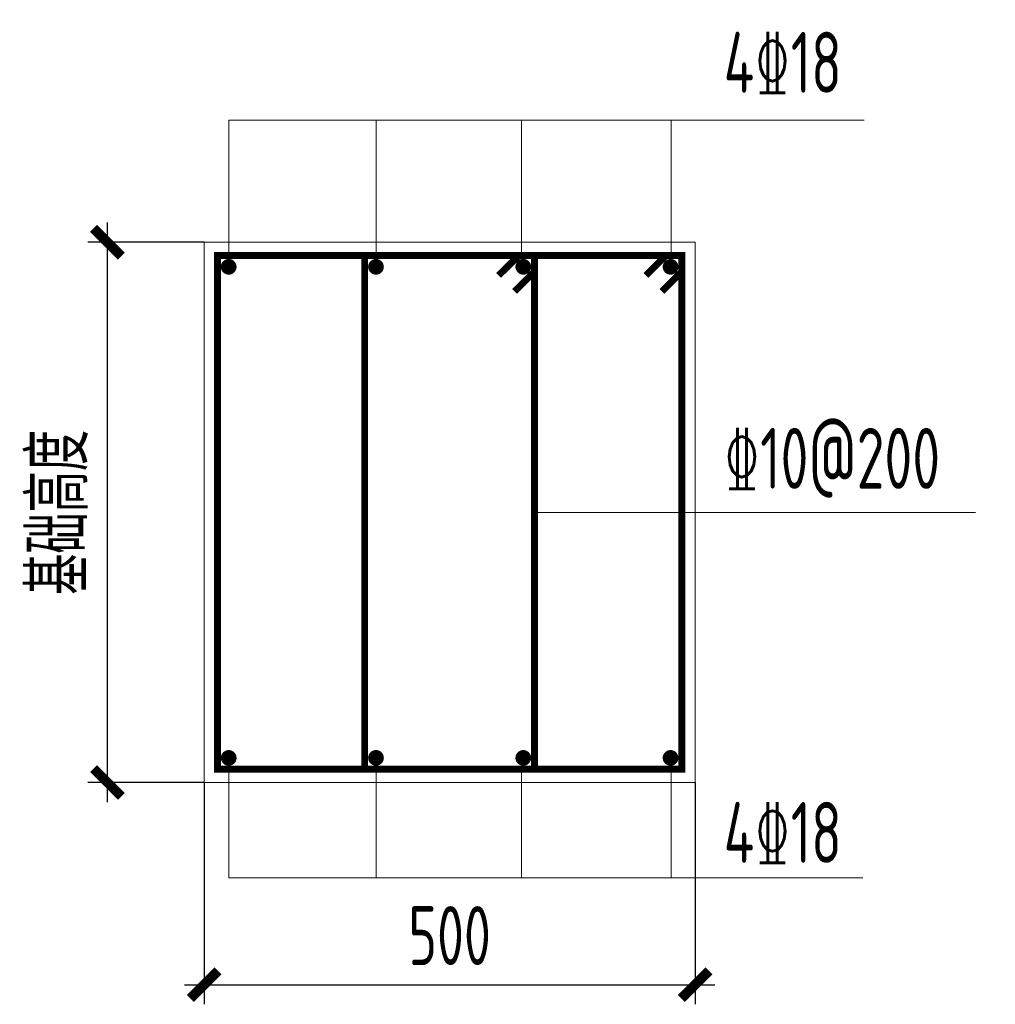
# Model space of a CAD drawing. Extents: x -302077 to 107904, y -9283 to 295706.
# Tile 23 of 256: x -179146 to -174178, y -2060 to 2953. Entities that reach past the tile are written whole.
import ezdxf

# ---------------------------------------------------------------- set-up
doc = ezdxf.new("R2010")
doc.units = 0
doc.header["$LTSCALE"] = 500
doc.header["$MEASUREMENT"] = 0
doc.layers.get('0').update_dxf_attribs({"linetype": 'CONTINUOUS'})
doc.layers.get('Defpoints').update_dxf_attribs({"linetype": 'CONTINUOUS'})
doc.layers.add('DIM', color=3, linetype='CONTINUOUS', lineweight=0)
doc.layers.add('独立基础', color=110, linetype='CONTINUOUS', lineweight=18)
doc.layers.add('REIN', color=11, linetype='CONTINUOUS')
doc.layers.add('TEXT', color=7, linetype='CONTINUOUS')
doc.styles.add('TSSD_Dimension', font='tssdeng.shx', dxfattribs={"width": 0.7, "bigfont": 'hztxt.shx'})
doc.styles.add('TSSD_Rein', font='tssdeng.shx', dxfattribs={"width": 0.7, "bigfont": 'hztxt.shx'})
doc.dimstyles.new('TSSD_25_100', dxfattribs={"dimtxt": 300, "dimasz": 100, "dimexe": 100, "dimexo": 0, "dimgap": 100, "dimtad": 1, "dimdec": 0, "dimlfac": 0.25, "dimzin": 0, "dimdsep": 46, "dimtxsty": 'TSSD_Dimension', "dimblk": 'ARCHTICK', "dimcen": 0, "dimdle": 100, "dimclrt": 7, "dimadec": 0, "dimazin": 0, "dimtfac": 1, "dimtdec": 0, "dimtix": 1, "dimtmove": 2, "dimatfit": 3, "dimldrblk": 'ARCHTICK', "dimfxl": 1, "dimtolj": 1, "dimtzin": 0, "dimarcsym": 0})

# ---------------------------------------------------------------- blocks, each defined once
blk = doc.blocks.new('_ArchTick')
at = {"color": 0, "linetype": 'ByBlock', "const_width": 0.5}
blk.add_lwpolyline([(-0.707, -0.707), (0.707, 0.707)], dxfattribs=at)
blk = doc.blocks.new('*D480')
at = {"layer": 'Defpoints', "color": 0}
for p in [(-178699.3, 1819.4), (-178206.7, 1819.4), (-178206.7, -930.6)]:
    blk.add_point(p, dxfattribs=at)
at = {"layer": 'DIM', "color": 0, "lineweight": -2}
for p, q in [((-178699.3, -1030.6), (-178699.3, 1919.4)), ((-178206.7, 1819.4), (-178799.3, 1819.4)), ((-178206.7, -930.6), (-178799.3, -930.6))]:
    blk.add_line(p, q, dxfattribs=at)
at = {"layer": 'DIM', "color": 0, "lineweight": -2, "xscale": 100, "yscale": 100, "zscale": 100}
for p, rotation in [((-178699.3, 1819.4), 90), ((-178699.3, -930.6), 270)]:
    blk.add_blockref('_ArchTick', p, dxfattribs=dict(at, rotation=rotation))
at = {"layer": 'DIM', "color": 7, "insert": (-178949.3, 444.4), "char_height": 300, "attachment_point": 5, "rotation": 90, "style": 'TSSD_Dimension'}
blk.add_mtext('\\A1;基础高度', dxfattribs=at)
blk = doc.blocks.new('*D481')
at = {"layer": 'Defpoints', "color": 0}
for p in [(-178206.7, -930.6), (-175706.7, -930.6), (-175706.7, -1960)]:
    blk.add_point(p, dxfattribs=at)
at = {"layer": 'DIM', "color": 0, "lineweight": -2}
for p, q in [((-178206.7, -930.6), (-178206.7, -2060)), ((-175706.7, -930.6), (-175706.7, -2060)), ((-178306.7, -1960), (-175606.7, -1960))]:
    blk.add_line(p, q, dxfattribs=at)
at = {"layer": 'DIM', "color": 0, "lineweight": -2, "xscale": 100, "yscale": 100, "zscale": 100, "rotation": 180}
blk.add_blockref('_ArchTick', (-178206.7, -1960), dxfattribs=at)
at = {"layer": 'DIM', "color": 0, "lineweight": -2, "xscale": 100, "yscale": 100, "zscale": 100}
blk.add_blockref('_ArchTick', (-175706.7, -1960), dxfattribs=at)
at = {"layer": 'DIM', "color": 7, "insert": (-176956.7, -1710), "char_height": 300, "attachment_point": 5, "style": 'TSSD_Dimension'}
blk.add_mtext('\\A1;500', dxfattribs=at)

msp = doc.modelspace()

# ---------------------------------------------------------------- linework, layer by layer
at = {"layer": 'REIN', "const_width": 35}
for points in [[(-175957.258, 1650.209), (-175855.503, 1751.903), (-175774.247, 1751.903), (-175774.247, -863.097), (-178139.247, -863.097), (-178139.247, 1751.903), (-175774.247, 1751.903), (-175774.247, 1670.647), (-175875.941, 1568.892)], [(-176707.258, 1650.209), (-176605.503, 1751.903), (-176524.247, 1751.903), (-176524.247, -863.097), (-177389.247, -863.097), (-177389.247, 1751.903), (-176524.247, 1751.903), (-176524.247, 1670.647), (-176625.941, 1568.892)]]:
    msp.add_lwpolyline(points, dxfattribs=at)
at = {"layer": 'REIN', "const_width": 40}
for points in [[(-178101.747, 1694.403, 1), (-178061.747, 1694.403, 1)], [(-177351.747, 1694.403, 1), (-177311.747, 1694.403, 1)], [(-176601.747, 1694.403, 1), (-176561.747, 1694.403, 1)], [(-175851.747, 1694.403, 1), (-175811.747, 1694.403, 1)], [(-178101.747, -805.597, 1), (-178061.747, -805.597, 1)], [(-177351.747, -805.597, 1), (-177311.747, -805.597, 1)], [(-176601.747, -805.597, 1), (-176561.747, -805.597, 1)], [(-175851.747, -805.597, 1), (-175811.747, -805.597, 1)]]:
    msp.add_lwpolyline(points, format="xyb", close=True, dxfattribs=at)
at = {"layer": '独立基础'}
for p, q in [((-178081.747, 1714.403), (-178081.747, 2441.787)), ((-178081.747, 2441.787), (-174845.235, 2441.787)), ((-177330.734, 1714.403), (-177330.734, 2441.787)), ((-176590.292, 1714.403), (-176590.292, 2441.787)), ((-175828.482, 1714.403), (-175828.482, 2441.787)), ((-176524.247, 444.403), (-174279.339, 444.403)), ((-178081.747, -849.954), (-178081.747, -1416.399)), ((-177330.734, -849.954), (-177330.734, -1416.399)), ((-176590.292, -849.954), (-176590.292, -1416.399)), ((-175828.482, -849.954), (-175828.482, -1416.399)), ((-178081.747, -1416.399), (-174851.958, -1416.399))]:
    msp.add_line(p, q, dxfattribs=at)
msp.add_lwpolyline([(-178206.747, -930.597), (-175706.747, -930.597), (-175706.747, 1819.403), (-178206.747, 1819.403)], close=True, dxfattribs=at)

# ---------------------------------------------------------------- texts
at = {"layer": 'TEXT', "style": 'TSSD_Rein', "width": 0.7}
for s, p in [('4\x8418', (-175561.098, 2580.367)), ('\x8410@200', (-175561.098, 564.366)), ('4\x8418', (-175561.098, -1340.087))]:
    msp.add_text(s, height=310, dxfattribs=at).set_placement(p)

# ---------------------------------------------------------------- dimensions: what is measured, and where the dimension line sits
at = {"layer": 'DIM'}
dim = msp.add_linear_dim(base=(-178699.31, 1819.403), p1=(-178206.747, -930.597), p2=(-178206.747, 1819.403), angle=90, text='基础高度', dimstyle='TSSD_25_100', dxfattribs=at)
dim.commit()
dim.dimension.update_dxf_attribs({"geometry": '*D480', "text_midpoint": (-178949.31, 444.403)})
dim = msp.add_linear_dim(base=(-175706.747, -1959.974), p1=(-178206.747, -930.597), p2=(-175706.747, -930.597), text='500', dimstyle='TSSD_25_100', dxfattribs=at)
dim.commit()
dim.dimension.update_dxf_attribs({"geometry": '*D481', "text_midpoint": (-176956.747, -1709.974)})

doc.saveas('drawing.dxf')
